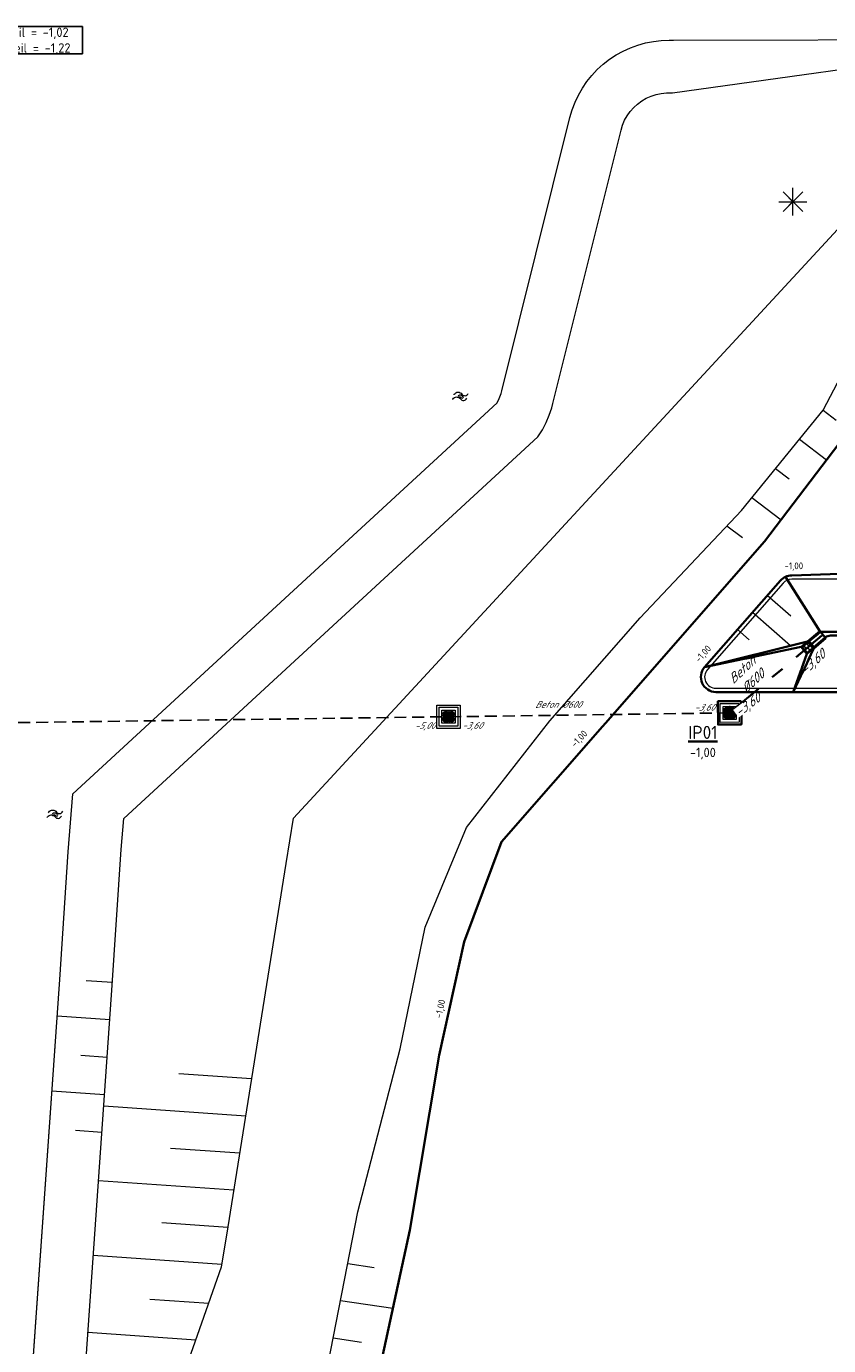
# Model space of a CAD drawing. Header units: metres. Extents: x 239845 to 242720, y 580286 to 584200.
# Tile 61 of 113: x 240109 to 240216, y 583782 to 583957. Entities that reach past the tile are written whole.
import ezdxf
from ezdxf.enums import TextEntityAlignment as Align

# ---------------------------------------------------------------- set-up
doc = ezdxf.new("R2010")
doc.units = ezdxf.units.M
doc.linetypes.add('HIDDEN', pattern=[9.524999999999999, 6.35, -3.175])
doc.linetypes.add('RI-SWA', pattern=[11.55, 5, -2.4, 1.75, -2.4])
for name, color, linetype, lineweight in [('B-WA-GW-DIJK_KRUIN-G', 3, 'Continuous', 0), ('B-WE-RI-HWA_RIOOLPUT_INSPECTIEPUT_BETON-G', 251, 'Continuous', 18), ('B-WE-RI-HWA_RIOOLPUT_INSPECTIEPUT_BETON-G @ 0.2', 251, 'Continuous', 18), ('B-WE-RI-HWA_RIOOLPUT_INSPECTIEPUT_BETON-G @ 0.5', 251, 'Continuous', 18), ('B-WE-WH-DUIKER-G', 251, 'HIDDEN', 25), ('N-WE-GW-GRONDWERK-G', 3, 'Continuous', 35), ('N-WE-GW-GRONDWERK-KAVEL-G', 60, 'Continuous', 35), ('N-WE-GW-GRONDWERK_BODEM_MEER-G', 150, 'Continuous', 35), ('N-WE-GW-GRONDWERK_INSTEEK_TALUD-G', 92, 'Continuous', 35), ('N-WE-GW-SCHEIDING_GRONDSOORTEN-G', 4, 'Continuous', 18), ('N-WE-GW-TALUDARCERING_KORT-G', 90, 'Continuous', 18), ('N-WE-GW-TALUDARCERING_LANG-G', 60, 'Continuous', 13), ('N-WE-RI-DUIKER-G', 130, 'RI-SWA', 35), ('N-WE-RI-PUT_INSPECTIE-G', 150, 'Continuous', 35), ('N-WE-RI-PUT_INSPECTIE-G @ 0.2', 150, 'Continuous', 35), ('N-WE-RI-PUT_INSPECTIE-G @ 0.5', 150, 'Continuous', 35), ('N-WE-VH-HELLING_KNIKLIJN-G', 30, 'Continuous', 35), ('N-XX-AL-HOOGTELABEL-T25-M', 7, 'Continuous', 25), ('N-XX-XX-DETAIL1-GD', 1, 'Continuous', 18), ('N-XX-XX-DETAIL3-GD', 2, 'Continuous', 35), ('X-XX-AL-BOB_DUIKER-T25', 7, 'Continuous', 25), ('X-XX-AL-PUTNUMMER-T35', 7, 'Continuous', 35), ('X-XX-AL-T25', 7, 'Continuous', 25), ('X-XX-AL-WATERPEIL-T25', 7, 'Continuous', 25)]:
    doc.layers.add(name, color=color, linetype=linetype, lineweight=lineweight)
for name, color, linetype, lineweight, true_color in [('B-WE-GW-ZAKBAKEN-S', 9, 'Continuous', 13, 0x808080), ('B-WE-GW-ZAKBAKEN-S @ 0.2', 9, 'Continuous', 13, 0x808080), ('B-WE-GW-ZAKBAKEN-S @ 0.5', 9, 'Continuous', 13, 0x808080), ('B-WE-OG-TOPOGRAFIE-S', 9, 'Continuous', 9, 0x808080), ('B-WE-OG-TOPOGRAFIE-S @ 0.2', 9, 'Continuous', 9, 0x808080), ('B-WE-OG-TOPOGRAFIE-S @ 0.5', 9, 'Continuous', 9, 0x808080), ('GBKN', 9, 'Continuous', 0, 0x808080), ('Meerstad  taludlijn-arcering', 9, 'Continuous', 0, 0x808080), ('X-XX-AL-T18-BOB', 9, 'Continuous', 18, 0x808080)]:
    doc.layers.add(name, color=color, linetype=linetype, lineweight=lineweight, true_color=true_color)
doc.layers.add('X-XX-AL-HULPLAAG-G', color=6, linetype='Continuous', lineweight=18, plot=False)
doc.styles.add('NLCS-ISO', font='NLCS-ISO.ttf')
doc.styles.add('NLCS-ISO-ANNOTATIVE-T25', font='NLCS-ISO.ttf', dxfattribs={"height": 2.5})
doc.styles.add('NLCS-ISO-ANNOTATIVE-T25-BOB', font='NLCS-ISO.ttf', dxfattribs={"oblique": 30, "height": 2.5})
doc.styles.add('NLCS-ISO-ANNOTATIVE-T35', font='NLCS-ISO.ttf', dxfattribs={"height": 3.5})
doc.styles.add('NLCS-ISO-M1000-T25', font='NLCS-ISO.ttf', dxfattribs={"height": 2.5})

# ---------------------------------------------------------------- blocks, each defined once
blk = doc.blocks.new('SOG-TOPOGRAFIE_WATER-SO')
at = {"flags": 128}
for points in [[(-1.912067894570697, 0.4603085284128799), (-1.824502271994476, 0.5985739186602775, -0.5388311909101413), (0.1837699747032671, 0.6342924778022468, 0.6051675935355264), (1.859057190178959, 0.83247287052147, -4.03570463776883)], [(-2.279607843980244, -0.8082764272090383), (-2.192042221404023, -0.6700110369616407, -0.5388311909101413), (-0.1837699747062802, -0.6342924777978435, 0.6051675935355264), (1.491517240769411, -0.4361120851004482, -4.03570463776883)]]:
    blk.add_lwpolyline(points, format="xyb", dxfattribs=at)
blk = doc.blocks.new('*U119')
at = {"layer": 'B-WE-OG-TOPOGRAFIE-S @ 0.2', "xscale": 0.2, "yscale": 0.2, "zscale": 0.2}
blk.add_blockref('SOG-TOPOGRAFIE_WATER-SO', (240166.8650781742, 583908.0285151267), dxfattribs=at)
at = {"layer": 'B-WE-OG-TOPOGRAFIE-S @ 0.5', "xscale": 0.5, "yscale": 0.5, "zscale": 0.5}
blk.add_blockref('SOG-TOPOGRAFIE_WATER-SO', (240166.8650781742, 583908.0285151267), dxfattribs=at)
blk = doc.blocks.new('Zakbaken')
for p, q in [((0, -3.703703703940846), (0, 3.703703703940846)), ((-3.703703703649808, 0), (3.703703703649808, 0)), ((2.618914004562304, -2.618914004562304), (-2.618914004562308, 2.618914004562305)), ((2.618914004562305, 2.618914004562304), (-2.618914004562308, -2.618914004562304))]:
    blk.add_line(p, q)
at = {"layer": 'X-XX-AL-T25', "style": 'NLCS-ISO'}
blk.add_attdef('NR', text='', height=2.5, dxfattribs=at).set_placement((2.703703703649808, 5.203703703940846), align=Align.TOP_LEFT)
blk = doc.blocks.new('*U149')
at = {"layer": 'B-WE-GW-ZAKBAKEN-S @ 0.2', "xscale": 0.2, "yscale": 0.2, "zscale": 0.2}
blk.add_blockref('Zakbaken', (240210.9688065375, 583933.9407440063), dxfattribs=at)
at = {"layer": 'B-WE-GW-ZAKBAKEN-S @ 0.5', "xscale": 0.5, "yscale": 0.5, "zscale": 0.5}
blk.add_blockref('Zakbaken', (240210.9688065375, 583933.9407440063), dxfattribs=at)
blk = doc.blocks.new('B-SRI-PUT_1000x1000-SO')
at = {"lineweight": 0}
h = blk.add_hatch(dxfattribs=at)
h.set_pattern_fill('ANSI31', color=256, scale=0.125, angle=90)
h.set_pattern_definition([(135, (0, 0), (-0.2806330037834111, -0.280633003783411), [])])
edge = h.paths.add_edge_path()
edge.add_arc((0, 0), 1.749999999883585, 44.99999999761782, 180)
edge.add_arc((0, 0), 1.749999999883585, 180, 224.9999999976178)
edge.add_arc((0, 0), 1.749999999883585, 224.9999999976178, 404.9999999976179)
blk.add_lwpolyline([(3.100000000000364, 3.100000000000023), (3.100000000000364, -3.100000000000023), (-3.100000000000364, -3.100000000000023), (-3.100000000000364, 3.100000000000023)], close=True)
for points in [[(2.5, 2.5), (2.5, -2.5), (-2.5, -2.5), (-2.5, 2.5)], [(1.750000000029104, 1.749999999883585), (1.750000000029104, -1.749999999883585), (-1.750000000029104, -1.749999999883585), (-1.750000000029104, 1.749999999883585)]]:
    blk.add_lwpolyline(points, close=True, dxfattribs=at)
blk.add_circle((0, 0), 1.749999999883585, dxfattribs=at)
blk = doc.blocks.new('*U156')
at = {"layer": 'B-WE-RI-HWA_RIOOLPUT_INSPECTIEPUT_BETON-G @ 0.2', "xscale": 0.2, "yscale": 0.2, "zscale": 0.2}
blk.add_blockref('B-SRI-PUT_1000x1000-SO', (240165.1860985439, 583865.4403754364), dxfattribs=at)
at = {"layer": 'B-WE-RI-HWA_RIOOLPUT_INSPECTIEPUT_BETON-G @ 0.5', "xscale": 0.5, "yscale": 0.5, "zscale": 0.5}
blk.add_blockref('B-SRI-PUT_1000x1000-SO', (240165.1860985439, 583865.4403754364), dxfattribs=at)
blk = doc.blocks.new('N-SRI-HWA_RIOOLPUT_1000X1000-SO')
at = {"lineweight": 0}
h = blk.add_hatch(dxfattribs=at)
h.set_pattern_fill('ANSI31', color=256, scale=0.025, angle=90)
h.set_pattern_definition([(135, (0, 0), (-0.05612660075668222, -0.0561266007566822), [])])
edge = h.paths.add_edge_path()
edge.add_arc((-1.387778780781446e-17, 4.163336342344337e-17), 0.3499999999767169, 44.99999999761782, 180)
edge.add_arc((5.551115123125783e-17, -1.387778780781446e-17), 0.349999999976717, 180, 224.9999999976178)
edge.add_arc((-4.121492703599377e-17, 2.733713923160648e-17), 0.3499999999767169, 224.9999999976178, 404.9999999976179)
blk.add_lwpolyline([(0.62, 0.62), (0.62, -0.6200000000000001), (-0.6199999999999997, -0.62), (-0.62, 0.6199999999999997)], close=True)
for points in [[(0.5, 0.5), (0.5, -0.5), (-0.4999999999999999, -0.5), (-0.5, 0.4999999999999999)], [(0.3500000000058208, 0.3499999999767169), (0.3500000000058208, -0.3499999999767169), (-0.3500000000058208, -0.3499999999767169), (-0.3500000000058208, 0.3499999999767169)]]:
    blk.add_lwpolyline(points, close=True, dxfattribs=at)
blk.add_circle((0, 0), 0.3499999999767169, dxfattribs=at)
blk = doc.blocks.new('*U165')
at = {"layer": 'N-WE-RI-PUT_INSPECTIE-G @ 0.2', "rotation": 0.3951867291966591}
blk.add_blockref('N-SRI-HWA_RIOOLPUT_1000X1000-SO', (240202.5587110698, 583865.9494001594), dxfattribs=at)
at = {"layer": 'N-WE-RI-PUT_INSPECTIE-G @ 0.5', "xscale": 2.5, "yscale": 2.5, "zscale": 2.5, "rotation": 0.3951867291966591}
blk.add_blockref('N-SRI-HWA_RIOOLPUT_1000X1000-SO', (240202.5587110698, 583865.9494001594), dxfattribs=at)
blk = doc.blocks.new('*U183')
at = {"layer": 'B-WE-OG-TOPOGRAFIE-S @ 0.2', "xscale": 0.2, "yscale": 0.2, "zscale": 0.2}
blk.add_blockref('SOG-TOPOGRAFIE_WATER-SO', (240112.9535752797, 583852.4448576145), dxfattribs=at)
at = {"layer": 'B-WE-OG-TOPOGRAFIE-S @ 0.5', "xscale": 0.5, "yscale": 0.5, "zscale": 0.5}
blk.add_blockref('SOG-TOPOGRAFIE_WATER-SO', (240112.9535752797, 583852.4448576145), dxfattribs=at)
blk = doc.blocks.new('Uitstroombak type 1')
at = {"layer": 'N-XX-XX-DETAIL1-GD', "linetype": 'Continuous', "ltscale": 0.25, "flags": 128}
for points in [[(240322.3689554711, 583886.1864993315), (240323.3689554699, 583886.1864492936)], [(240322.618955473, 583885.686486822), (240322.6189554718, 583886.186486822)], [(240322.8689554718, 583886.1864993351), (240322.8689554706, 583886.6864993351)], [(240323.118955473, 583885.6864868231), (240323.1189554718, 583886.1864868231)]]:
    blk.add_lwpolyline(points, dxfattribs=at)
at = {"layer": 'N-XX-XX-DETAIL3-GD'}
for p, q in [((240320.2189864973, 583886.8066069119), (240320.2189244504, 583885.5666069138)), ((240322.3689244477, 583885.5664993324), (240320.2189244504, 583885.5666069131)), ((240320.218930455, 583885.6866069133), (240322.1689304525, 583885.6865093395)), ((240322.1689804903, 583886.6865093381), (240320.2189804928, 583886.686606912)), ((240322.1689804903, 583886.6865093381), (240320.2189804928, 583886.686606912)), ((240320.2189864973, 583886.8066069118), (240322.3689864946, 583886.8064993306)), ((240320.2189864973, 583886.8066069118), (240322.3689864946, 583886.8064993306)), ((240322.3689244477, 583885.5664993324), (240320.6689244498, 583885.5665843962)), ((240320.6689304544, 583885.6865843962), (240322.1689304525, 583885.6865093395)), ((240322.0189304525, 583885.6865143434), (240322.0189244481, 583885.5665143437)), ((240322.0189304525, 583885.6865143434), (240322.0189244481, 583885.5665143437)), ((240322.0189804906, 583886.686514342), (240322.018986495, 583886.8065143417)), ((240322.0189804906, 583886.686514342), (240322.018986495, 583886.8065143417)), ((240322.1689244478, 583885.56650934), (240322.1689864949, 583886.8065093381)), ((240322.1689244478, 583885.56650934), (240322.1689864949, 583886.8065093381)), ((240322.3689864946, 583886.8064993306), (240322.3689244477, 583885.5664993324)), ((240322.3689864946, 583886.8064993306), (240322.3689244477, 583885.5664993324)), ((240323.3689804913, 583886.6864993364), (240323.3689304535, 583885.6864993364)), ((240323.4689854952, 583886.7864993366), (240323.4689254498, 583885.5864993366))]:
    blk.add_line(p, q, dxfattribs=at)
at = {"layer": 'N-XX-XX-DETAIL3-GD', "linetype": 'Continuous', "lineweight": 0, "flags": 128}
for points in [[(240322.0189304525, 583885.6865143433), (240322.0189244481, 583885.5665143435)], [(240322.0189804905, 583886.686514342), (240322.018986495, 583886.806514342)], [(240322.1689304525, 583885.6865093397), (240322.1689244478, 583885.56650934)], [(240322.1689804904, 583886.6865093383), (240322.1689864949, 583886.8065093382)]]:
    blk.add_lwpolyline(points, dxfattribs=at)
at = {"layer": 'N-XX-XX-DETAIL3-GD', "flags": 128}
for points in [[(240322.3689554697, 583886.7864993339), (240323.4689854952, 583886.7864993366)], [(240322.3689554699, 583886.6864993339), (240323.3689804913, 583886.6864993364)], [(240322.3689554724, 583885.6864993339), (240323.3689304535, 583885.6864993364)], [(240322.3689554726, 583885.586499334), (240323.4689254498, 583885.5864993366)]]:
    blk.add_lwpolyline(points, dxfattribs=at)
at = {"layer": 'X-XX-AL-HULPLAAG-G', "flags": 128}
blk.add_lwpolyline([(240322.3689554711, 583886.1864993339), (240323.3689554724, 583886.1864993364)], dxfattribs=at)

msp = doc.modelspace()

# ---------------------------------------------------------------- linework, layer by layer
at = {"layer": 'Meerstad  taludlijn-arcering'}
for p, q in [((240120.4801039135, 583830.1070772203), (240116.9895597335, 583830.3294024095)), ((240120.136388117, 583825.1189158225), (240113.1534624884, 583825.6075359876)), ((240119.787373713, 583820.1311118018), (240116.2959108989, 583820.3754218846)), ((240139.0041445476, 583817.2620279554), (240129.3426845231, 583817.9380747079)), ((240119.4383593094, 583815.1433077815), (240112.4554336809, 583815.631927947)), ((240138.2135497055, 583812.3249276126), (240119.3335891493, 583813.6460256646)), ((240119.0893449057, 583810.1555037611), (240115.5978820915, 583810.3998138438)), ((240137.4229548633, 583807.3878272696), (240128.2044543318, 583808.0328785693)), ((240136.6323600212, 583802.4507269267), (240118.6383184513, 583803.7098340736)), ((240135.8417651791, 583797.5136265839), (240127.0662241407, 583798.1276824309)), ((240135.051170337, 583792.5765262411), (240117.943047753, 583793.7736424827)), ((240133.297681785, 583787.3884396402), (240125.446310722, 583787.937828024)), ((240131.5829169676, 583782.5160067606), (240117.2373005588, 583783.5198206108))]:
    msp.add_line(p, q, dxfattribs=at)
at = {"layer": 'Meerstad  taludlijn-arcering', "flags": 128}
for points in [[(240214.9878269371, 583906.2277934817), (240216.7332849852, 583904.9021483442)], [(240211.8290941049, 583902.3482337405), (240215.4546325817, 583899.5947001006)], [(240208.6703612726, 583898.4686739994), (240210.4907913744, 583897.0860888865)], [(240205.5116284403, 583894.5891142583), (240209.4064116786, 583891.6310938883)], [(240202.1905507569, 583890.8328526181), (240204.2482977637, 583889.2700294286)], [(240155.3034876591, 583792.1481577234), (240151.7819228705, 583792.6856069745)], [(240157.758357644, 583786.7156094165), (240150.827020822, 583787.7734464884)], [(240153.6136037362, 583782.219442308), (240149.8587462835, 583782.7924958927)]]:
    msp.add_lwpolyline(points, dxfattribs=at)
at = {"layer": 'N-WE-GW-GRONDWERK-G', "flags": 128}
msp.add_lwpolyline([(240214.5489616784, 583876.8204889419), (240209.9867725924, 583884.0500964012)], dxfattribs=at)
at = {"layer": 'N-WE-GW-GRONDWERK_BODEM_MEER-G', "flags": 128}
msp.add_lwpolyline([(240234.8339594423, 583876.7285623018), (240214.6260946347, 583876.7285623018)], dxfattribs=at)
msp.add_lwpolyline([(240234.8339974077, 583876.2285623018), (240215.9499132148, 583876.2285623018, 0.1763226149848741), (240215.3071385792, 583875.9946176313), (240215.2688692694, 583875.962506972)], format="xyb", dxfattribs=at)
at = {"layer": 'N-WE-GW-TALUDARCERING_KORT-G'}
for points in [[(240210.6852850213, 583878.8238446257), (240207.5654348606, 583881.557293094)], [(240205.1714005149, 583875.6776756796), (240203.6114754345, 583877.0443999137)]]:
    msp.add_lwpolyline(points, dxfattribs=at)
at = {"layer": 'N-WE-GW-TALUDARCERING_LANG-G'}
msp.add_lwpolyline([(240210.6379678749, 583874.8767292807), (240205.5884551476, 583879.3008465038)], dxfattribs=at)
at = {"layer": 'N-WE-RI-DUIKER-G', "flags": 128}
msp.add_lwpolyline([(240202.5587110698, 583865.95012472), (240214.8080759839, 583876.2285623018)], dxfattribs=at)

# ---------------------------------------------------------------- block references
at = {"layer": 'B-WE-GW-ZAKBAKEN-S'}
msp.add_blockref('*U149', (0, 0), dxfattribs=at)
at = {"layer": 'B-WE-OG-TOPOGRAFIE-S'}
for name in ['*U119', '*U183']:
    msp.add_blockref(name, (0, 0), dxfattribs=at)
at = {"layer": 'N-WE-RI-PUT_INSPECTIE-G'}
msp.add_blockref('*U165', (0, 0), dxfattribs=at)

# ---------------------------------------------------------------- texts
at = {"layer": 'X-XX-AL-T18-BOB', "ltscale": 0.5, "char_height": 0.8999999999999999, "attachment_point": 5, "style": 'NLCS-ISO-ANNOTATIVE-T25-BOB', "bg_fill": 3, "box_fill_scale": 1, "bg_fill_color": 256, "bg_fill_transparency": 0}
for s, insert, width in [('Beton %%C600', (240179.7470104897, 583867.0720658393), 9.7319981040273), ('-5,00', (240162.0119706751, 583864.1682419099), 3.232078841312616), ('-3,60', (240168.3001796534, 583864.1772163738), 3.232078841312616)]:
    msp.add_mtext(s, dxfattribs=dict(at, insert=insert, width=width))
at = {"layer": 'X-XX-AL-WATERPEIL-T25', "insert": (240101.7911755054, 583957.1025555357), "char_height": 1.25, "width": 14.58389001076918, "attachment_point": 1, "style": 'NLCS-ISO-ANNOTATIVE-T25', "bg_fill": 19, "box_fill_scale": 1.125, "bg_fill_color": 256, "bg_fill_transparency": 0}
msp.add_mtext('Zomerpeil = -1,02\\PWinterpeil = -1,22', dxfattribs=at)

# ---------------------------------------------------------------- next in the draw order: linework, layer by layer
at = {"layer": 'B-WE-WH-DUIKER-G', "ltscale": 0.25}
for p, q in [((240164.328924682, 583865.43439866), (240064.8671195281, 583864.0583719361)), ((240202.5587110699, 583865.95012472), (240166.0432724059, 583865.4463522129))]:
    msp.add_line(p, q, dxfattribs=at)
at = {"layer": 'N-WE-GW-GRONDWERK-KAVEL-G', "flags": 128}
msp.add_lwpolyline([(240156.0817552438, 583756.2636593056), (240153.2165076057, 583755.219984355), (240155.5825441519, 583776.7307266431), (240160.032614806, 583797.1522535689), (240163.9459773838, 583820.4465940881), (240167.2692640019, 583835.5209076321), (240172.2076601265, 583848.7886562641), (240185.6432473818, 583864.1235050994), (240186.0399948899, 583864.576337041), (240207.209059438, 583888.7378715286), (240218.6171550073, 583903.7587482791)], dxfattribs=at)

# ---------------------------------------------------------------- next in the draw order: block references
at = {"layer": 'B-WE-RI-HWA_RIOOLPUT_INSPECTIEPUT_BETON-G'}
msp.add_blockref('*U156', (0, 0), dxfattribs=at)

# ---------------------------------------------------------------- next in the draw order: texts
at = {"layer": 'N-XX-AL-HOOGTELABEL-T25-M', "char_height": 0.9, "attachment_point": 1, "style": 'NLCS-ISO-M1000-T25', "bg_fill": 3, "box_fill_scale": 1, "bg_fill_color": 256, "bg_fill_transparency": 0}
for insert, rotation in [((240181.3647245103, 583861.9381395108), 46.29825460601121), ((240163.3624284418, 583825.4857712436), 77.19852104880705)]:
    msp.add_mtext_dynamic_manual_height_columns('-1,00', width=2.607198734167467, gutter_width=6.249999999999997, heights=[0], dxfattribs=dict(at, insert=insert, rotation=rotation))
at = {"layer": 'X-XX-AL-BOB_DUIKER-T25', "ltscale": 0.5, "insert": (240213.6671604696, 583872.5552768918), "char_height": 1.249999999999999, "attachment_point": 5, "rotation": 42.281171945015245, "style": 'NLCS-ISO-ANNOTATIVE-T25-BOB', "bg_fill": 3, "box_fill_scale": 1, "bg_fill_color": 256, "bg_fill_transparency": 0}
msp.add_mtext('\\A1;-3,60', dxfattribs=at)
at = {"layer": 'X-XX-AL-PUTNUMMER-T35', "insert": (240199.0004599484, 583862.0010809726), "char_height": 1.75, "width": 1.75, "attachment_point": 5, "style": 'NLCS-ISO-ANNOTATIVE-T35', "bg_fill": 3, "box_fill_scale": 1.1, "bg_fill_color": 256, "bg_fill_true_color": 13158600, "bg_fill_transparency": 0}
msp.add_mtext('{\\LIP01\\P\\H0.71429x;\\l-1,00}', dxfattribs=at)
at = {"layer": 'X-XX-AL-T18-BOB', "ltscale": 0.5, "insert": (240199.2087587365, 583866.5959398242), "char_height": 0.8999999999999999, "width": 3.232078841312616, "attachment_point": 5, "style": 'NLCS-ISO-ANNOTATIVE-T25-BOB', "bg_fill": 3, "box_fill_scale": 1, "bg_fill_color": 256, "bg_fill_transparency": 0}
msp.add_mtext('-3,60', dxfattribs=at)
at = {"layer": 'X-XX-AL-T25', "ltscale": 0.5, "insert": (240204.8639055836, 583870.8625588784, 6.274), "char_height": 1.249999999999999, "attachment_point": 5, "rotation": 43.20512678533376, "style": 'NLCS-ISO-ANNOTATIVE-T25-BOB', "bg_fill": 3, "box_fill_scale": 1, "bg_fill_color": 256, "bg_fill_transparency": 0}
msp.add_mtext('\\A1;Beton \\P%%C600', dxfattribs=at)

# ---------------------------------------------------------------- next in the draw order: linework, layer by layer
at = {"layer": 'N-WE-GW-GRONDWERK-G', "flags": 128}
for points in [[(240212.9019427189, 583875.4385234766), (240199.2326213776, 583872.0465487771)], [(240212.0721727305, 583874.7161081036), (240199.2326213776, 583872.0465487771)], [(240213.6989832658, 583874.4886148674), (240211.0227688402, 583868.7285623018)], [(240212.8435022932, 583873.7968417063), (240211.0227688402, 583868.7285623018)]]:
    msp.add_lwpolyline(points, dxfattribs=at)
at = {"layer": 'N-WE-GW-GRONDWERK_INSTEEK_TALUD-G', "flags": 128}
msp.add_lwpolyline([(240240.1239554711, 583885.2285623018), (240210.8126136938, 583884.2285623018, 0.2161019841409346), (240209.308315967, 583883.5465487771), (240199.2326213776, 583872.0465487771, 0.6445989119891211), (240200.7369191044, 583868.7285623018), (240239.6339554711, 583868.7285623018)], format="xyb", dxfattribs=at)
at = {"layer": 'N-WE-GW-SCHEIDING_GRONDSOORTEN-G', "flags": 128}
msp.add_lwpolyline([(240241.6339554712, 583883.7285623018), (240210.8126136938, 583883.7285623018, 0.2161019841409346), (240209.6843903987, 583883.2170521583), (240199.6086958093, 583871.7170521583, 0.6445989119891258), (240200.7369191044, 583869.2285623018), (240241.9339554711, 583869.2285623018)], format="xyb", dxfattribs=at)

# ---------------------------------------------------------------- next in the draw order: block references
at = {"rotation": 220.0018965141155}
msp.add_blockref('Uitstroombak type 1', (48976.1912410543, 1185627.643547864), dxfattribs=at)

# ---------------------------------------------------------------- next in the draw order: texts
at = {"layer": 'N-XX-AL-HOOGTELABEL-T25-M', "insert": (240209.8526103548, 583885.9603808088, 6.474), "char_height": 0.9, "attachment_point": 1, "style": 'NLCS-ISO-M1000-T25', "bg_fill": 3, "box_fill_scale": 1, "bg_fill_color": 256, "bg_fill_transparency": 0}
msp.add_mtext_dynamic_manual_height_columns('-1,00', width=2.607198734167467, gutter_width=6.249999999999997, heights=[0], dxfattribs=at)
at = {"layer": 'N-XX-AL-HOOGTELABEL-T25-M', "insert": (240197.8601088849, 583873.190137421), "char_height": 0.9, "attachment_point": 1, "rotation": 48.53047004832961, "style": 'NLCS-ISO-M1000-T25', "bg_fill": 3, "box_fill_scale": 1, "bg_fill_color": 256, "bg_fill_transparency": 0}
msp.add_mtext_dynamic_manual_height_columns('-1,00', width=2.607198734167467, gutter_width=6.249999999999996, heights=[0], dxfattribs=at)
at = {"layer": 'X-XX-AL-BOB_DUIKER-T25', "ltscale": 0.5, "insert": (240204.9793949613, 583866.8533110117), "char_height": 1.249999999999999, "attachment_point": 5, "rotation": 37.28117194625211, "style": 'NLCS-ISO-ANNOTATIVE-T25-BOB', "bg_fill": 3, "box_fill_scale": 1, "bg_fill_color": 256, "bg_fill_transparency": 0}
msp.add_mtext('\\A1;-3,60', dxfattribs=at)

# ---------------------------------------------------------------- next in the draw order: linework, layer by layer
at = {"layer": 'B-WA-GW-DIJK_KRUIN-G'}
msp.add_lwpolyline([(240145.5611076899, 583751.1751512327), (240145.7078365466, 583757.0249769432), (240148.8427334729, 583777.5659724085), (240153.1269328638, 583799.6045416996), (240158.7336862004, 583821.2908990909), (240162.0570575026, 583837.4681814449), (240167.5762989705, 583850.7092161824), (240178.6345755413, 583864.9140321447), (240190.6742974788, 583878.610514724), (240204.1241096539, 583892.8849618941), (240214.9878269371, 583906.2277934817), (240222.154977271, 583919.9335766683), (240227.9446205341, 583934.1766564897), (240232.5662626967, 583935.6013113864), (240238.1930231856, 583936.3129487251), (240242.2536411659, 583936.4676144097), (240261.9245239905, 583936.9644933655), (240282.456886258, 583936.7426624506), (240301.8221916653, 583936.873790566), (240321.66448487, 583936.6361572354), (240341.1953472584, 583936.8336437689), (240361.2690787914, 583936.8444801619), (240380.7927955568, 583937.1992455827), (240387.2016283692, 583937.2149616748)], dxfattribs=at)
at = {"layer": 'GBKN', "flags": 128}
for points in [[(240107.3525365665, 583742.5379429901), (240113.5065530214, 583830.4856829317), (240114.5875676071, 583847.4578001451), (240115.2389107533, 583855.2031749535), (240171.6307496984, 583907.1903616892), (240171.9136069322, 583907.7534999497), (240172.1593165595, 583908.409148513), (240172.2690973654, 583908.7996103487), (240181.3298181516, 583945.1613171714), (240181.6234816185, 583946.1700120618), (240181.9986472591, 583947.1618183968), (240182.4502700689, 583948.1212275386), (240182.975580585, 583949.0423561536), (240183.5713574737, 583949.9195556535), (240184.2339472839, 583950.7474468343), (240184.9592868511, 583951.5209528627), (240185.742928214, 583952.2353304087), (240186.5800658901, 583952.8861987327), (240187.4655663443, 583953.469566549), (240188.3939994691, 583953.9818565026), (240189.3596718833, 583954.4199271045), (240190.356661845, 583954.7810919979), (240191.3788555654, 583955.0631364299), (240192.4199847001, 583955.264330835), (240193.4736647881, 583955.383441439), (240194.5291627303, 583955.4195915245), (240195.1129789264, 583955.4038147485), (240233.531945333, 583955.494670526)], [(240107.5681869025, 583745.6198261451), (240113.5065530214, 583830.4856829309), (240114.5875676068, 583847.4578001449), (240115.2389107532, 583855.2031749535), (240171.6307496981, 583907.1903616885), (240171.913606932, 583907.7534999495), (240172.1593165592, 583908.4091485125), (240172.2690973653, 583908.7996103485), (240181.3298181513, 583945.1613171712), (240181.6234816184, 583946.1700120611), (240181.9986472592, 583947.1618183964), (240182.4502700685, 583948.1212275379), (240182.9755805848, 583949.0423561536), (240183.5713574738, 583949.9195556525), (240184.2339472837, 583950.7474468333), (240184.9592868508, 583951.5209528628), (240185.742928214, 583952.2353304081), (240186.5800658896, 583952.8861987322), (240187.4655663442, 583953.4695665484), (240188.3939994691, 583953.9818565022), (240189.3596718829, 583954.419927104), (240190.3566618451, 583954.781091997), (240191.3788555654, 583955.0631364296), (240192.4199847, 583955.2643308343), (240193.4736647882, 583955.3834414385), (240194.5291627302, 583955.4195915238), (240195.112978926, 583955.4038147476), (240233.531945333, 583955.4946705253)], [(240114.7733845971, 583748.3077210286), (240120.4233748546, 583829.0523660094), (240121.6386816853, 583847.7718054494), (240121.9860571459, 583851.9025822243), (240177.0673103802, 583902.6815504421), (240177.6563651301, 583903.617225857), (240178.1485245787, 583904.554749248), (240178.5656955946, 583905.5279601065), (240178.9039257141, 583906.5267780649), (240179.0590213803, 583907.0975443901), (240188.1165394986, 583943.4463985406), (240188.3246814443, 583944.1254931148), (240188.5986423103, 583944.7662885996), (240188.9392306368, 583945.3742960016), (240189.3425794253, 583945.9426120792), (240189.8041091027, 583946.4647842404), (240190.3185795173, 583946.9348838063), (240190.8801494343, 583947.3475733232), (240191.4824428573, 583947.6981671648), (240192.11862142, 583947.982684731), (240192.7814620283, 583948.1978956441), (240193.4634388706, 583948.3413564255), (240194.1568088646, 583948.4114382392), (240194.8659858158, 583948.4072732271), (240194.9617928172, 583948.4011892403), (240235.0585098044, 583953.9910044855)], [(240114.7733845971, 583748.3077210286), (240120.4233748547, 583829.0523660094), (240121.6386816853, 583847.7718054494), (240121.9860571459, 583851.9025822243), (240177.0673103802, 583902.6815504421), (240177.6563651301, 583903.617225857), (240178.1485245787, 583904.554749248), (240178.5656955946, 583905.5279601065), (240178.9039257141, 583906.5267780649), (240179.0590213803, 583907.0975443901), (240188.1165394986, 583943.4463985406), (240188.3246814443, 583944.1254931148), (240188.5986423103, 583944.7662885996), (240188.9392306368, 583945.3742960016), (240189.3425794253, 583945.9426120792), (240189.8041091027, 583946.4647842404), (240190.3185795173, 583946.9348838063), (240190.8801494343, 583947.3475733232), (240191.4824428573, 583947.6981671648), (240192.11862142, 583947.982684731), (240192.7814620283, 583948.1978956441), (240193.4634388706, 583948.3413564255), (240194.1568088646, 583948.4114382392), (240194.8659858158, 583948.4072732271), (240194.9617928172, 583948.4011892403), (240235.0585098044, 583953.9910044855)], [(240114.3630185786, 583733.5863819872), (240135.0124466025, 583792.2608725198), (240135.6915297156, 583796.5016053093), (240141.2069362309, 583830.9441717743), (240143.6069717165, 583845.9318941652), (240144.5714490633, 583851.9548545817), (240218.536457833, 583932.0181626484)]]:
    msp.add_lwpolyline(points, dxfattribs=at)
at = {"layer": 'N-WE-VH-HELLING_KNIKLIJN-G', "flags": 128}
msp.add_lwpolyline([(240240.1239554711, 583885.2285623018), (240210.8126136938, 583884.2285623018)], dxfattribs=at)

doc.saveas('drawing.dxf')
